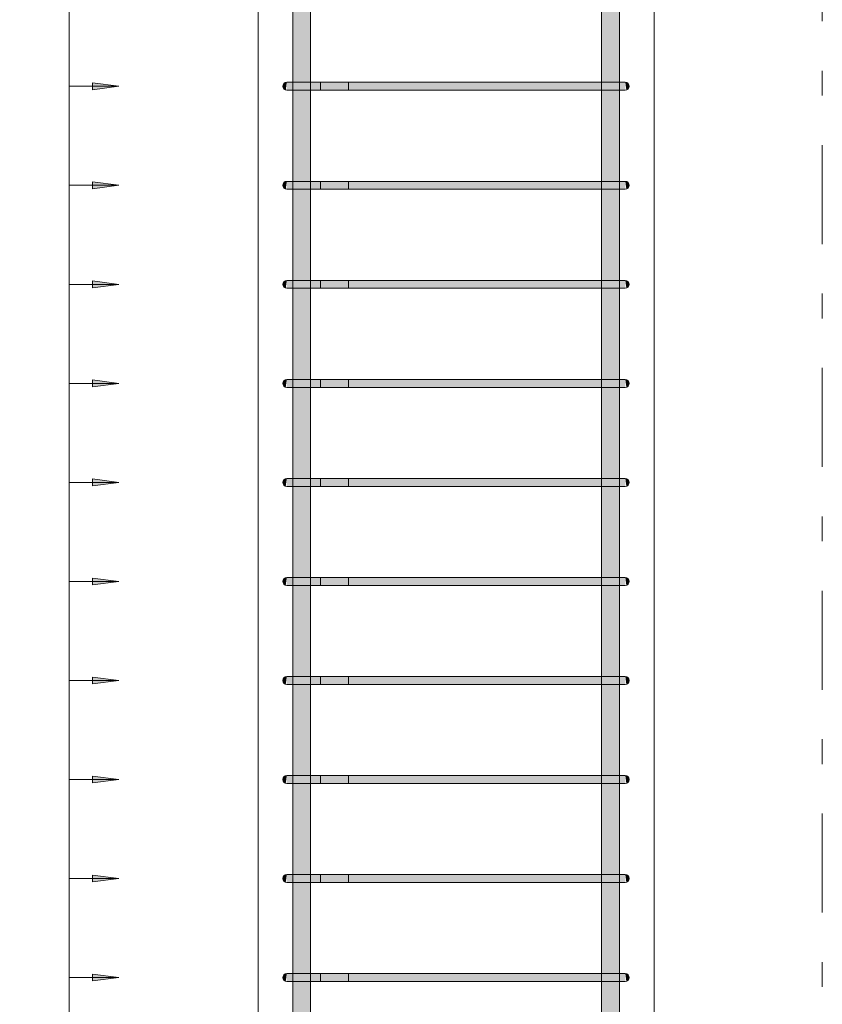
# Model space of a CAD drawing. Header units: millimetres. Extents: x 4307 to 42792, y 1610 to 10025.
# Tile 36 of 256: x 5159 to 5970, y 6693 to 7687. Entities that reach past the tile are written whole.
import ezdxf

# ---------------------------------------------------------------- set-up
doc = ezdxf.new("R2010")
doc.units = ezdxf.units.MM
doc.linetypes.add('Čára osnovy', pattern=[225, 100, -50, 25, -50])
for name, color, linetype, lineweight in [('A-ANNO-DIMS', 211, 'Continuous', 5), ('A-ANNO-DIMS-25', 211, 'Continuous', 5), ('S-COLS', 52, 'Continuous', 9), ('S-GRID', 1, 'Continuous', 5), ('S-RBAR', 171, 'Continuous', 5)]:
    doc.layers.add(name, color=color, linetype=linetype, lineweight=lineweight)
doc.styles.add('ISOCPEUR_2', font='isocpeur.ttf', dxfattribs={"width": 0.8, "height": 50})
doc.dimstyles.new('Výztuž_kusy__řezy__1', dxfattribs={"dimscale": 304.8, "dimtxt": 0.18, "dimasz": 0, "dimexe": 0, "dimexo": 0.0625, "dimgap": 0.082021, "dimtad": 1, "dimdec": 0, "dimzin": 0, "dimdsep": 46, "dimtxsty": 'ISOCPEUR_2', "dimblk1": 'NONE', "dimblk2": 'NONE', "dimsah": 1, "dimcen": 0.09, "dimazin": 0, "dimtfac": 1, "dimtdec": 4, "dimtix": 1, "dimtmove": 0, "dimatfit": 3, "dimfxl": 0.164042, "dimfxlon": 1, "dimtvp": 1, "dimtfill": 1, "dimtolj": 1, "dimtzin": 0, "dimarcsym": 2})

# ---------------------------------------------------------------- blocks, each defined once
blk = doc.blocks.new('DIMBLOCK446-V1')
at = {"layer": 'A-ANNO-DIMS-25'}
for points in [[(5259.19, 7720), (5232.9, 7723.46), (5232.9, 7716.54)], [(5259.19, 7620), (5232.9, 7623.46), (5232.9, 7616.54)]]:
    blk.add_hatch(color=256, dxfattribs=at).paths.add_polyline_path(points)
for p, q in [((5209.19, 7720), (5209.19, 7620)), ((5209.19, 7720), (5209.19, 7720)), ((5209.19, 7720), (5259.19, 7720)), ((5259.19, 7720), (5232.9, 7723.46)), ((5232.9, 7723.46), (5232.9, 7716.54)), ((5232.9, 7716.54), (5259.19, 7720)), ((5209.19, 7620), (5209.19, 7620)), ((5209.19, 7620), (5259.19, 7620)), ((5259.19, 7620), (5232.9, 7623.46)), ((5232.9, 7623.46), (5232.9, 7616.54)), ((5232.9, 7616.54), (5259.19, 7620))]:
    blk.add_line(p, q, dxfattribs=at)
blk = doc.blocks.new('_None')
blk = doc.blocks.new('DIMBLOCK447-V1')
at = {"layer": 'A-ANNO-DIMS-25'}
for points in [[(5259.19, 7620), (5232.9, 7623.46), (5232.9, 7616.54)], [(5259.19, 7520), (5232.9, 7523.46), (5232.9, 7516.54)]]:
    blk.add_hatch(color=256, dxfattribs=at).paths.add_polyline_path(points)
for p, q in [((5209.19, 7620), (5209.19, 7520)), ((5209.19, 7620), (5209.19, 7620)), ((5209.19, 7620), (5259.19, 7620)), ((5259.19, 7620), (5232.9, 7623.46)), ((5232.9, 7623.46), (5232.9, 7616.54)), ((5232.9, 7616.54), (5259.19, 7620)), ((5209.19, 7520), (5209.19, 7520)), ((5209.19, 7520), (5259.19, 7520)), ((5259.19, 7520), (5232.9, 7523.46)), ((5232.9, 7523.46), (5232.9, 7516.54)), ((5232.9, 7516.54), (5259.19, 7520))]:
    blk.add_line(p, q, dxfattribs=at)
blk = doc.blocks.new('DIMBLOCK448-V1')
at = {"layer": 'A-ANNO-DIMS-25'}
for points in [[(5259.19, 7520), (5232.9, 7523.46), (5232.9, 7516.54)], [(5259.19, 7420), (5232.9, 7423.46), (5232.9, 7416.54)]]:
    blk.add_hatch(color=256, dxfattribs=at).paths.add_polyline_path(points)
for p, q in [((5209.19, 7520), (5209.19, 7420)), ((5209.19, 7520), (5209.19, 7520)), ((5209.19, 7520), (5259.19, 7520)), ((5259.19, 7520), (5232.9, 7523.46)), ((5232.9, 7523.46), (5232.9, 7516.54)), ((5232.9, 7516.54), (5259.19, 7520)), ((5209.19, 7420), (5209.19, 7420)), ((5209.19, 7420), (5259.19, 7420)), ((5259.19, 7420), (5232.9, 7423.46)), ((5232.9, 7423.46), (5232.9, 7416.54)), ((5232.9, 7416.54), (5259.19, 7420))]:
    blk.add_line(p, q, dxfattribs=at)
blk = doc.blocks.new('DIMBLOCK449-V1')
at = {"layer": 'A-ANNO-DIMS-25'}
for points in [[(5259.19, 7420), (5232.9, 7423.46), (5232.9, 7416.54)], [(5259.19, 7320), (5232.9, 7323.46), (5232.9, 7316.54)]]:
    blk.add_hatch(color=256, dxfattribs=at).paths.add_polyline_path(points)
for p, q in [((5209.19, 7420), (5209.19, 7320)), ((5209.19, 7420), (5209.19, 7420)), ((5209.19, 7420), (5259.19, 7420)), ((5259.19, 7420), (5232.9, 7423.46)), ((5232.9, 7423.46), (5232.9, 7416.54)), ((5232.9, 7416.54), (5259.19, 7420)), ((5209.19, 7320), (5209.19, 7320)), ((5209.19, 7320), (5259.19, 7320)), ((5259.19, 7320), (5232.9, 7323.46)), ((5232.9, 7323.46), (5232.9, 7316.54)), ((5232.9, 7316.54), (5259.19, 7320))]:
    blk.add_line(p, q, dxfattribs=at)
blk = doc.blocks.new('DIMBLOCK450-V1')
at = {"layer": 'A-ANNO-DIMS-25'}
for points in [[(5259.19, 7320), (5232.9, 7323.46), (5232.9, 7316.54)], [(5259.19, 7220), (5232.9, 7223.46), (5232.9, 7216.54)]]:
    blk.add_hatch(color=256, dxfattribs=at).paths.add_polyline_path(points)
for p, q in [((5209.19, 7320), (5209.19, 7220)), ((5209.19, 7320), (5209.19, 7320)), ((5209.19, 7320), (5259.19, 7320)), ((5259.19, 7320), (5232.9, 7323.46)), ((5232.9, 7323.46), (5232.9, 7316.54)), ((5232.9, 7316.54), (5259.19, 7320)), ((5209.19, 7220), (5209.19, 7220)), ((5209.19, 7220), (5259.19, 7220)), ((5259.19, 7220), (5232.9, 7223.46)), ((5232.9, 7223.46), (5232.9, 7216.54)), ((5232.9, 7216.54), (5259.19, 7220))]:
    blk.add_line(p, q, dxfattribs=at)
blk = doc.blocks.new('DIMBLOCK451-V1')
at = {"layer": 'A-ANNO-DIMS-25'}
for points in [[(5259.19, 7220), (5232.9, 7223.46), (5232.9, 7216.54)], [(5259.19, 7120), (5232.9, 7123.46), (5232.9, 7116.54)]]:
    blk.add_hatch(color=256, dxfattribs=at).paths.add_polyline_path(points)
for p, q in [((5209.19, 7220), (5209.19, 7120)), ((5209.19, 7220), (5209.19, 7220)), ((5209.19, 7220), (5259.19, 7220)), ((5259.19, 7220), (5232.9, 7223.46)), ((5232.9, 7223.46), (5232.9, 7216.54)), ((5232.9, 7216.54), (5259.19, 7220)), ((5209.19, 7120), (5209.19, 7120)), ((5209.19, 7120), (5259.19, 7120)), ((5259.19, 7120), (5232.9, 7123.46)), ((5232.9, 7123.46), (5232.9, 7116.54)), ((5232.9, 7116.54), (5259.19, 7120))]:
    blk.add_line(p, q, dxfattribs=at)
blk = doc.blocks.new('DIMBLOCK452-V1')
at = {"layer": 'A-ANNO-DIMS-25'}
for points in [[(5259.19, 7120), (5232.9, 7123.46), (5232.9, 7116.54)], [(5259.19, 7020), (5232.9, 7023.46), (5232.9, 7016.54)]]:
    blk.add_hatch(color=256, dxfattribs=at).paths.add_polyline_path(points)
for p, q in [((5209.19, 7120), (5209.19, 7020)), ((5209.19, 7120), (5209.19, 7120)), ((5209.19, 7120), (5259.19, 7120)), ((5259.19, 7120), (5232.9, 7123.46)), ((5232.9, 7123.46), (5232.9, 7116.54)), ((5232.9, 7116.54), (5259.19, 7120)), ((5209.19, 7020), (5209.19, 7020)), ((5209.19, 7020), (5259.19, 7020)), ((5259.19, 7020), (5232.9, 7023.46)), ((5232.9, 7023.46), (5232.9, 7016.54)), ((5232.9, 7016.54), (5259.19, 7020))]:
    blk.add_line(p, q, dxfattribs=at)
blk = doc.blocks.new('DIMBLOCK453-V1')
at = {"layer": 'A-ANNO-DIMS-25'}
for points in [[(5259.19, 7020), (5232.9, 7023.46), (5232.9, 7016.54)], [(5259.19, 6920), (5232.9, 6923.46), (5232.9, 6916.54)]]:
    blk.add_hatch(color=256, dxfattribs=at).paths.add_polyline_path(points)
for p, q in [((5209.19, 7020), (5209.19, 6920)), ((5209.19, 7020), (5209.19, 7020)), ((5209.19, 7020), (5259.19, 7020)), ((5259.19, 7020), (5232.9, 7023.46)), ((5232.9, 7023.46), (5232.9, 7016.54)), ((5232.9, 7016.54), (5259.19, 7020)), ((5209.19, 6920), (5209.19, 6920)), ((5209.19, 6920), (5259.19, 6920)), ((5259.19, 6920), (5232.9, 6923.46)), ((5232.9, 6923.46), (5232.9, 6916.54)), ((5232.9, 6916.54), (5259.19, 6920))]:
    blk.add_line(p, q, dxfattribs=at)
blk = doc.blocks.new('DIMBLOCK454-V1')
at = {"layer": 'A-ANNO-DIMS-25'}
for points in [[(5259.19, 6920), (5232.9, 6923.46), (5232.9, 6916.54)], [(5259.19, 6820), (5232.9, 6823.46), (5232.9, 6816.54)]]:
    blk.add_hatch(color=256, dxfattribs=at).paths.add_polyline_path(points)
for p, q in [((5209.19, 6920), (5209.19, 6820)), ((5209.19, 6920), (5209.19, 6920)), ((5209.19, 6920), (5259.19, 6920)), ((5259.19, 6920), (5232.9, 6923.46)), ((5232.9, 6923.46), (5232.9, 6916.54)), ((5232.9, 6916.54), (5259.19, 6920)), ((5259.19, 6820), (5232.9, 6823.46)), ((5232.9, 6823.46), (5232.9, 6816.54)), ((5209.19, 6820), (5209.19, 6820)), ((5209.19, 6820), (5259.19, 6820)), ((5232.9, 6816.54), (5259.19, 6820))]:
    blk.add_line(p, q, dxfattribs=at)
blk = doc.blocks.new('DIMBLOCK455-V1')
at = {"layer": 'A-ANNO-DIMS-25'}
for points in [[(5259.19, 6820), (5232.9, 6823.46), (5232.9, 6816.54)], [(5259.19, 6720), (5232.9, 6723.46), (5232.9, 6716.54)]]:
    blk.add_hatch(color=256, dxfattribs=at).paths.add_polyline_path(points)
for p, q in [((5259.19, 6820), (5232.9, 6823.46)), ((5232.9, 6823.46), (5232.9, 6816.54)), ((5209.19, 6820), (5209.19, 6720)), ((5209.19, 6820), (5209.19, 6820)), ((5209.19, 6820), (5259.19, 6820)), ((5232.9, 6816.54), (5259.19, 6820)), ((5259.19, 6720), (5232.9, 6723.46)), ((5232.9, 6723.46), (5232.9, 6716.54)), ((5209.19, 6720), (5209.19, 6720)), ((5209.19, 6720), (5259.19, 6720)), ((5232.9, 6716.54), (5259.19, 6720))]:
    blk.add_line(p, q, dxfattribs=at)
blk = doc.blocks.new('DIMBLOCK456-V1')
at = {"layer": 'A-ANNO-DIMS-25'}
for points in [[(5259.19, 6720), (5232.9, 6723.46), (5232.9, 6716.54)], [(5259.19, 6620), (5232.9, 6623.46), (5232.9, 6616.54)]]:
    blk.add_hatch(color=256, dxfattribs=at).paths.add_polyline_path(points)
for p, q in [((5259.19, 6720), (5232.9, 6723.46)), ((5232.9, 6723.46), (5232.9, 6716.54)), ((5209.19, 6720), (5209.19, 6620)), ((5209.19, 6720), (5209.19, 6720)), ((5209.19, 6720), (5259.19, 6720)), ((5232.9, 6716.54), (5259.19, 6720)), ((5259.19, 6620), (5232.9, 6623.46)), ((5232.9, 6623.46), (5232.9, 6616.54)), ((5209.19, 6620), (5209.19, 6620)), ((5209.19, 6620), (5259.19, 6620)), ((5232.9, 6616.54), (5259.19, 6620))]:
    blk.add_line(p, q, dxfattribs=at)
blk = doc.blocks.new('DIMBLOCK464-V1')
at = {"layer": 'A-ANNO-DIMS-25'}
for points in [[(5259.19, 8620), (5232.9, 8623.46), (5232.9, 8616.54)], [(5259.19, 8520), (5232.9, 8523.46), (5232.9, 8516.54)], [(5259.19, 8420), (5232.9, 8423.46), (5232.9, 8416.54)], [(5259.19, 8320), (5232.9, 8323.46), (5232.9, 8316.54)], [(5259.19, 8220), (5232.9, 8223.46), (5232.9, 8216.54)], [(5259.19, 8120), (5232.9, 8123.46), (5232.9, 8116.54)], [(5259.19, 8020), (5232.9, 8023.46), (5232.9, 8016.54)], [(5259.19, 7920), (5232.9, 7923.46), (5232.9, 7916.54)], [(5259.19, 7820), (5232.9, 7823.46), (5232.9, 7816.54)], [(5259.19, 7720), (5232.9, 7723.46), (5232.9, 7716.54)], [(5259.19, 7620), (5232.9, 7623.46), (5232.9, 7616.54)], [(5259.19, 7520), (5232.9, 7523.46), (5232.9, 7516.54)], [(5259.19, 7420), (5232.9, 7423.46), (5232.9, 7416.54)], [(5259.19, 7320), (5232.9, 7323.46), (5232.9, 7316.54)], [(5259.19, 7220), (5232.9, 7223.46), (5232.9, 7216.54)], [(5259.19, 7120), (5232.9, 7123.46), (5232.9, 7116.54)], [(5259.19, 7020), (5232.9, 7023.46), (5232.9, 7016.54)], [(5259.19, 6920), (5232.9, 6923.46), (5232.9, 6916.54)], [(5259.19, 6820), (5232.9, 6823.46), (5232.9, 6816.54)], [(5259.19, 6720), (5232.9, 6723.46), (5232.9, 6716.54)], [(5259.19, 6620), (5232.9, 6623.46), (5232.9, 6616.54)], [(5259.19, 6520), (5232.9, 6523.46), (5232.9, 6516.54)], [(5259.19, 6420), (5232.9, 6423.46), (5232.9, 6416.54)], [(5259.19, 6320), (5232.9, 6323.46), (5232.9, 6316.54)], [(5259.19, 6220), (5232.9, 6223.46), (5232.9, 6216.54)], [(5259.19, 6120), (5232.9, 6123.46), (5232.9, 6116.54)], [(5259.19, 6020), (5232.9, 6023.46), (5232.9, 6016.54)], [(5259.19, 5920), (5232.9, 5923.46), (5232.9, 5916.54)]]:
    blk.add_hatch(color=256, dxfattribs=at).paths.add_polyline_path(points)
for p, q in [((5259.19, 8620), (5232.9, 8623.46)), ((5232.9, 8623.46), (5232.9, 8616.54)), ((5209.19, 8620), (5209.19, 5920)), ((5209.19, 8620), (5209.19, 8520)), ((5209.19, 8620), (5209.19, 8620)), ((5209.19, 8620), (5259.19, 8620)), ((5232.9, 8616.54), (5259.19, 8620)), ((5259.19, 8520), (5232.9, 8523.46)), ((5232.9, 8523.46), (5232.9, 8516.54)), ((5209.19, 8520), (5209.19, 8420)), ((5209.19, 8520), (5209.19, 8520)), ((5209.19, 8520), (5259.19, 8520)), ((5232.9, 8516.54), (5259.19, 8520)), ((5259.19, 8420), (5232.9, 8423.46)), ((5232.9, 8423.46), (5232.9, 8416.54)), ((5209.19, 8420), (5209.19, 8320)), ((5209.19, 8420), (5209.19, 8420)), ((5209.19, 8420), (5259.19, 8420)), ((5232.9, 8416.54), (5259.19, 8420)), ((5259.19, 8320), (5232.9, 8323.46)), ((5232.9, 8323.46), (5232.9, 8316.54)), ((5209.19, 8320), (5209.19, 8220)), ((5209.19, 8320), (5209.19, 8320)), ((5209.19, 8320), (5259.19, 8320)), ((5232.9, 8316.54), (5259.19, 8320)), ((5259.19, 8220), (5232.9, 8223.46)), ((5232.9, 8223.46), (5232.9, 8216.54)), ((5209.19, 8220), (5209.19, 8120)), ((5209.19, 8220), (5209.19, 8220)), ((5209.19, 8220), (5259.19, 8220)), ((5232.9, 8216.54), (5259.19, 8220)), ((5259.19, 8120), (5232.9, 8123.46)), ((5232.9, 8123.46), (5232.9, 8116.54)), ((5209.19, 8120), (5209.19, 8020)), ((5209.19, 8120), (5209.19, 8120)), ((5209.19, 8120), (5259.19, 8120)), ((5232.9, 8116.54), (5259.19, 8120)), ((5209.19, 8020), (5209.19, 7920)), ((5209.19, 8020), (5209.19, 8020)), ((5209.19, 8020), (5259.19, 8020)), ((5259.19, 8020), (5232.9, 8023.46)), ((5232.9, 8023.46), (5232.9, 8016.54)), ((5232.9, 8016.54), (5259.19, 8020)), ((5209.19, 7920), (5209.19, 7820)), ((5209.19, 7920), (5209.19, 7920)), ((5209.19, 7920), (5259.19, 7920)), ((5259.19, 7920), (5232.9, 7923.46)), ((5232.9, 7923.46), (5232.9, 7916.54)), ((5232.9, 7916.54), (5259.19, 7920)), ((5209.19, 7820), (5209.19, 7720)), ((5209.19, 7820), (5209.19, 7820)), ((5209.19, 7820), (5259.19, 7820)), ((5259.19, 7820), (5232.9, 7823.46)), ((5232.9, 7823.46), (5232.9, 7816.54)), ((5232.9, 7816.54), (5259.19, 7820)), ((5209.19, 7720), (5209.19, 7620)), ((5209.19, 7720), (5209.19, 7720)), ((5209.19, 7720), (5259.19, 7720)), ((5259.19, 7720), (5232.9, 7723.46)), ((5232.9, 7723.46), (5232.9, 7716.54)), ((5232.9, 7716.54), (5259.19, 7720)), ((5209.19, 7620), (5209.19, 7520)), ((5209.19, 7620), (5209.19, 7620)), ((5209.19, 7620), (5259.19, 7620)), ((5259.19, 7620), (5232.9, 7623.46)), ((5232.9, 7623.46), (5232.9, 7616.54)), ((5232.9, 7616.54), (5259.19, 7620)), ((5209.19, 7520), (5209.19, 7420)), ((5209.19, 7520), (5209.19, 7520)), ((5209.19, 7520), (5259.19, 7520)), ((5259.19, 7520), (5232.9, 7523.46)), ((5232.9, 7523.46), (5232.9, 7516.54)), ((5232.9, 7516.54), (5259.19, 7520)), ((5209.19, 7420), (5209.19, 7320)), ((5209.19, 7420), (5209.19, 7420)), ((5209.19, 7420), (5259.19, 7420)), ((5259.19, 7420), (5232.9, 7423.46)), ((5232.9, 7423.46), (5232.9, 7416.54)), ((5232.9, 7416.54), (5259.19, 7420)), ((5209.19, 7320), (5209.19, 7220)), ((5209.19, 7320), (5209.19, 7320)), ((5209.19, 7320), (5259.19, 7320)), ((5259.19, 7320), (5232.9, 7323.46)), ((5232.9, 7323.46), (5232.9, 7316.54)), ((5232.9, 7316.54), (5259.19, 7320)), ((5209.19, 7220), (5209.19, 7120)), ((5209.19, 7220), (5209.19, 7220)), ((5209.19, 7220), (5259.19, 7220)), ((5259.19, 7220), (5232.9, 7223.46)), ((5232.9, 7223.46), (5232.9, 7216.54)), ((5232.9, 7216.54), (5259.19, 7220)), ((5209.19, 7120), (5209.19, 7020)), ((5209.19, 7120), (5209.19, 7120)), ((5209.19, 7120), (5259.19, 7120)), ((5259.19, 7120), (5232.9, 7123.46)), ((5232.9, 7123.46), (5232.9, 7116.54)), ((5232.9, 7116.54), (5259.19, 7120)), ((5209.19, 7020), (5209.19, 6920)), ((5209.19, 7020), (5209.19, 7020)), ((5209.19, 7020), (5259.19, 7020)), ((5259.19, 7020), (5232.9, 7023.46)), ((5232.9, 7023.46), (5232.9, 7016.54)), ((5232.9, 7016.54), (5259.19, 7020)), ((5209.19, 6920), (5209.19, 6820)), ((5209.19, 6920), (5209.19, 6920)), ((5209.19, 6920), (5259.19, 6920)), ((5259.19, 6920), (5232.9, 6923.46)), ((5232.9, 6923.46), (5232.9, 6916.54)), ((5232.9, 6916.54), (5259.19, 6920)), ((5259.19, 6820), (5232.9, 6823.46)), ((5232.9, 6823.46), (5232.9, 6816.54)), ((5209.19, 6820), (5209.19, 6720)), ((5209.19, 6820), (5209.19, 6820)), ((5209.19, 6820), (5259.19, 6820)), ((5232.9, 6816.54), (5259.19, 6820)), ((5259.19, 6720), (5232.9, 6723.46)), ((5232.9, 6723.46), (5232.9, 6716.54)), ((5209.19, 6720), (5209.19, 6620)), ((5209.19, 6720), (5209.19, 6720)), ((5209.19, 6720), (5259.19, 6720)), ((5232.9, 6716.54), (5259.19, 6720)), ((5259.19, 6620), (5232.9, 6623.46)), ((5232.9, 6623.46), (5232.9, 6616.54)), ((5209.19, 6620), (5209.19, 6520)), ((5209.19, 6620), (5209.19, 6620)), ((5209.19, 6620), (5259.19, 6620)), ((5232.9, 6616.54), (5259.19, 6620)), ((5259.19, 6520), (5232.9, 6523.46)), ((5232.9, 6523.46), (5232.9, 6516.54)), ((5209.19, 6520), (5209.19, 6420)), ((5209.19, 6520), (5209.19, 6520)), ((5209.19, 6520), (5259.19, 6520)), ((5232.9, 6516.54), (5259.19, 6520)), ((5259.19, 6420), (5232.9, 6423.46)), ((5232.9, 6423.46), (5232.9, 6416.54)), ((5209.19, 6420), (5209.19, 6320)), ((5209.19, 6420), (5209.19, 6420)), ((5209.19, 6420), (5259.19, 6420)), ((5232.9, 6416.54), (5259.19, 6420)), ((5259.19, 6320), (5232.9, 6323.46)), ((5232.9, 6323.46), (5232.9, 6316.54)), ((5209.19, 6320), (5209.19, 6220)), ((5209.19, 6320), (5209.19, 6320)), ((5209.19, 6320), (5259.19, 6320)), ((5232.9, 6316.54), (5259.19, 6320)), ((5209.19, 6220), (5209.19, 6120)), ((5209.19, 6220), (5209.19, 6220)), ((5209.19, 6220), (5259.19, 6220)), ((5259.19, 6220), (5232.9, 6223.46)), ((5232.9, 6223.46), (5232.9, 6216.54)), ((5232.9, 6216.54), (5259.19, 6220)), ((5209.19, 6120), (5209.19, 6020)), ((5209.19, 6120), (5209.19, 6120)), ((5209.19, 6120), (5259.19, 6120)), ((5259.19, 6120), (5232.9, 6123.46)), ((5232.9, 6123.46), (5232.9, 6116.54)), ((5232.9, 6116.54), (5259.19, 6120)), ((5209.19, 6020), (5209.19, 5920)), ((5209.19, 6020), (5209.19, 6020)), ((5209.19, 6020), (5259.19, 6020)), ((5259.19, 6020), (5232.9, 6023.46)), ((5232.9, 6023.46), (5232.9, 6016.54)), ((5232.9, 6016.54), (5259.19, 6020)), ((5209.19, 5920), (5209.19, 5920)), ((5209.19, 5920), (5259.19, 5920)), ((5259.19, 5920), (5232.9, 5923.46)), ((5232.9, 5923.46), (5232.9, 5916.54)), ((5232.9, 5916.54), (5259.19, 5920))]:
    blk.add_line(p, q, dxfattribs=at)

msp = doc.modelspace()

# ---------------------------------------------------------------- hatches: boundary and pattern name
at = {"layer": 'S-RBAR'}
h = msp.add_hatch(color=7, dxfattribs=at)
h.paths.add_polyline_path([(5435.05, 5870), (5453.05, 5870), (5452.83, 5916), (5435.05, 5916), (5435.05, 5902.99)])
h.paths.add_polyline_path([(5445.17, 5924), (5453.05, 5924), (5452.83, 6016), (5435.05, 6016), (5435.05, 5924), (5444.85, 5924)])
h.paths.add_polyline_path([(5441.35, 6024), (5453.05, 6024), (5452.83, 6116), (5435.05, 6116), (5435.05, 6024), (5438.1, 6024)])
h.paths.add_polyline_path([(5445.17, 6124), (5453.05, 6124), (5452.83, 6216), (5435.05, 6216), (5435.05, 6124), (5444.85, 6124)])
h.paths.add_polyline_path([(5453.05, 6224), (5452.83, 6316), (5435.05, 6316), (5435.05, 6224), (5452.83, 6224)])
h.paths.add_polyline_path([(5441.35, 6324), (5453.05, 6324), (5452.83, 6416), (5435.05, 6416), (5435.05, 6324), (5438.1, 6324)])
h.paths.add_polyline_path([(5441.35, 6424), (5453.05, 6424), (5452.83, 6516), (5435.05, 6516), (5435.05, 6424), (5438.1, 6424)])
h.paths.add_polyline_path([(5445.17, 6524), (5453.05, 6524), (5452.83, 6616), (5435.05, 6616), (5435.05, 6524), (5444.85, 6524)])
h.paths.add_polyline_path([(5441.35, 6624), (5453.05, 6624), (5452.83, 6716), (5435.05, 6716), (5435.05, 6624), (5438.1, 6624)])
h.paths.add_polyline_path([(5441.35, 6724), (5453.05, 6724), (5452.83, 6816), (5435.05, 6816), (5435.05, 6724), (5438.1, 6724)])
h.paths.add_polyline_path([(5441.35, 6824), (5453.05, 6824), (5452.83, 6916), (5435.05, 6916), (5435.05, 6824), (5438.1, 6824)])
h.paths.add_polyline_path([(5441.35, 6924), (5453.05, 6924), (5452.83, 7016), (5435.05, 7016), (5435.05, 6924), (5438.1, 6924)])
h.paths.add_polyline_path([(5452.83, 7024), (5453.05, 7024), (5452.83, 7116), (5435.05, 7116), (5435.05, 7024), (5449, 7024)])
h.paths.add_polyline_path([(5441.35, 7124), (5453.05, 7124), (5452.83, 7216), (5435.05, 7216), (5435.05, 7124), (5438.1, 7124)])
h.paths.add_polyline_path([(5453.05, 7224), (5452.83, 7316), (5435.05, 7316), (5435.05, 7224), (5452.83, 7224)])
h.paths.add_polyline_path([(5452.83, 7324), (5453.05, 7324), (5452.83, 7416), (5435.05, 7416), (5435.05, 7324), (5449, 7324)])
h.paths.add_polyline_path([(5441.35, 7424), (5453.05, 7424), (5452.83, 7516), (5435.05, 7516), (5435.05, 7424), (5438.1, 7424)])
h.paths.add_polyline_path([(5441.35, 7524), (5453.05, 7524), (5452.83, 7616), (5435.05, 7616), (5435.05, 7524), (5438.1, 7524)])
h.paths.add_polyline_path([(5444.85, 7624), (5453.05, 7624), (5452.83, 7716), (5435.05, 7716), (5435.05, 7624), (5441.35, 7624)])
h.paths.add_polyline_path([(5445.17, 7724), (5453.05, 7724), (5452.83, 7816), (5435.05, 7816), (5435.05, 7724), (5444.85, 7724)])
h.paths.add_polyline_path([(5452.83, 7824), (5453.05, 7824), (5452.83, 7916), (5435.05, 7916), (5435.05, 7824), (5449, 7824)])
h.paths.add_polyline_path([(5452.83, 7924), (5453.05, 7924), (5452.83, 8016), (5435.05, 8016), (5435.05, 7924), (5449, 7924)])
h.paths.add_polyline_path([(5441.35, 8024), (5453.05, 8024), (5452.83, 8116), (5435.05, 8116), (5435.05, 8024), (5438.1, 8024)])
h.paths.add_polyline_path([(5445.17, 8124), (5453.05, 8124), (5452.83, 8216), (5435.05, 8216), (5435.05, 8124), (5444.85, 8124)])
h.paths.add_polyline_path([(5441.35, 8224), (5453.05, 8224), (5452.83, 8316), (5435.05, 8316), (5435.05, 8224), (5438.1, 8224)])
h.paths.add_polyline_path([(5445.17, 8324), (5453.05, 8324), (5452.83, 8416), (5435.05, 8416), (5435.05, 8324), (5444.85, 8324)])
h.paths.add_polyline_path([(5444.85, 8424), (5453.05, 8424), (5452.83, 8516), (5435.05, 8516), (5435.05, 8424), (5441.35, 8424)])
h.paths.add_polyline_path([(5445.17, 8524), (5453.05, 8524), (5452.83, 8616), (5435.05, 8616), (5435.05, 8524), (5444.85, 8524)])
h.paths.add_polyline_path([(5449, 8624), (5453.05, 8624), (5452.83, 8660), (5435.05, 8660), (5435.05, 8624), (5445.17, 8624)])
h = msp.add_hatch(color=7, dxfattribs=at)
h.paths.add_polyline_path([(5746.95, 5870), (5764.95, 5870), (5764.95, 5916), (5746.95, 5916), (5746.95, 5902.99)])
h.paths.add_polyline_path([(5761.9, 5924), (5764.95, 5924), (5764.95, 6016), (5746.95, 6016), (5746.95, 5924), (5758.65, 5924)])
h.paths.add_polyline_path([(5761.9, 6024), (5764.95, 6024), (5764.95, 6116), (5746.95, 6116), (5746.95, 6024), (5758.65, 6024)])
h.paths.add_polyline_path([(5761.9, 6124), (5764.95, 6124), (5764.95, 6216), (5746.95, 6216), (5746.95, 6124), (5758.65, 6124)])
h.paths.add_polyline_path([(5746.95, 6224), (5764.95, 6224), (5764.95, 6316), (5746.95, 6316), (5746.95, 6275.01)])
h.paths.add_polyline_path([(5761.9, 6324), (5764.95, 6324), (5764.95, 6416), (5746.95, 6416), (5746.95, 6324), (5758.65, 6324)])
h.paths.add_polyline_path([(5761.9, 6424), (5764.95, 6424), (5764.95, 6516), (5746.95, 6516), (5746.95, 6424), (5758.65, 6424)])
h.paths.add_polyline_path([(5761.9, 6524), (5764.95, 6524), (5764.95, 6616), (5746.95, 6616), (5746.95, 6524), (5758.65, 6524)])
h.paths.add_polyline_path([(5761.9, 6624), (5764.95, 6624), (5764.95, 6716), (5746.95, 6716), (5746.95, 6624), (5758.65, 6624)])
h.paths.add_polyline_path([(5761.9, 6724), (5764.95, 6724), (5764.95, 6816), (5746.95, 6816), (5746.95, 6724), (5758.65, 6724)])
h.paths.add_polyline_path([(5761.9, 6824), (5764.95, 6824), (5764.95, 6916), (5746.95, 6916), (5746.95, 6824), (5758.65, 6824)])
h.paths.add_polyline_path([(5761.9, 6924), (5764.95, 6924), (5764.95, 7016), (5746.95, 7016), (5746.95, 6924), (5758.65, 6924)])
h.paths.add_polyline_path([(5746.95, 7024), (5764.95, 7024), (5764.95, 7116), (5746.95, 7116), (5746.95, 7072.19)])
h.paths.add_polyline_path([(5758.65, 7124), (5764.95, 7124), (5764.95, 7216), (5746.95, 7216), (5746.95, 7124), (5754.83, 7124)])
h.paths.add_polyline_path([(5751, 7224), (5764.95, 7224), (5764.95, 7316), (5746.95, 7316), (5746.95, 7224)])
h.paths.add_polyline_path([(5751, 7324), (5764.95, 7324), (5764.95, 7416), (5746.95, 7416), (5746.95, 7324)])
h.paths.add_polyline_path([(5761.9, 7424), (5764.95, 7424), (5764.95, 7516), (5746.95, 7516), (5746.95, 7424), (5758.65, 7424)])
h.paths.add_polyline_path([(5758.65, 7524), (5764.95, 7524), (5764.95, 7616), (5746.95, 7616), (5746.95, 7524), (5754.83, 7524)])
h.paths.add_polyline_path([(5761.9, 7624), (5764.95, 7624), (5764.95, 7716), (5746.95, 7716), (5746.95, 7624), (5758.65, 7624)])
h.paths.add_polyline_path([(5761.9, 7724), (5764.95, 7724), (5764.95, 7816), (5746.95, 7816), (5746.95, 7724), (5758.65, 7724)])
h.paths.add_polyline_path([(5751, 7824), (5764.95, 7824), (5764.95, 7916), (5746.95, 7916), (5746.95, 7824)])
h.paths.add_polyline_path([(5751, 7924), (5764.95, 7924), (5764.95, 8016), (5746.95, 8016), (5746.95, 7924)])
h.paths.add_polyline_path([(5761.9, 8024), (5764.95, 8024), (5764.95, 8116), (5746.95, 8116), (5746.95, 8024), (5758.65, 8024)])
h.paths.add_polyline_path([(5761.9, 8124), (5764.95, 8124), (5764.95, 8216), (5746.95, 8216), (5746.95, 8124), (5758.65, 8124)])
h.paths.add_polyline_path([(5761.9, 8224), (5764.95, 8224), (5764.95, 8316), (5746.95, 8316), (5746.95, 8224), (5758.65, 8224)])
h.paths.add_polyline_path([(5761.9, 8324), (5764.95, 8324), (5764.95, 8416), (5746.95, 8416), (5746.95, 8324), (5758.65, 8324)])
h.paths.add_polyline_path([(5758.65, 8424), (5764.95, 8424), (5764.95, 8516), (5746.95, 8516), (5746.95, 8424), (5754.83, 8424)])
h.paths.add_polyline_path([(5761.9, 8524), (5764.95, 8524), (5764.95, 8616), (5746.95, 8616), (5746.95, 8524), (5758.65, 8524)])
h.paths.add_polyline_path([(5754.83, 8624), (5764.95, 8624), (5764.95, 8660), (5746.95, 8660), (5746.95, 8624), (5751, 8624)])
for points in [[(5427.96, 7616.14), (5429, 7624), (5427, 7623.46), (5425.54, 7622), (5425, 7620), (5425.54, 7618), (5427.42, 7616.36)], [(5445.17, 7616), (5449, 7616), (5449, 7624), (5429, 7624), (5429, 7616), (5444.85, 7616)], [(5741.56, 7616), (5751, 7616), (5751, 7624), (5449, 7624), (5449, 7616), (5663.02, 7616)], [(5769.48, 7616), (5771, 7616.14), (5771, 7624), (5751, 7624), (5751, 7616), (5767.31, 7616)], [(5772.04, 7616.14), (5773, 7616.54), (5774.46, 7618), (5775, 7620), (5774.46, 7622), (5773, 7623.46), (5771, 7624), (5771.66, 7618.96)], [(5427.96, 7516.14), (5429, 7524), (5427, 7523.46), (5425.54, 7522), (5425, 7520), (5425.54, 7518), (5427.42, 7516.36)], [(5445.17, 7516), (5449, 7516), (5449, 7524), (5429, 7524), (5429, 7516), (5444.85, 7516)], [(5741.56, 7516), (5751, 7516), (5751, 7524), (5449, 7524), (5449, 7516), (5663.02, 7516)], [(5769.48, 7516), (5771, 7516.14), (5771, 7524), (5751, 7524), (5751, 7516), (5767.31, 7516)], [(5772.04, 7516.14), (5773, 7516.54), (5774.46, 7518), (5775, 7520), (5774.46, 7522), (5773, 7523.46), (5771, 7524), (5771.66, 7518.96)], [(5427.96, 7416.14), (5429, 7424), (5427, 7423.46), (5425.54, 7422), (5425, 7420), (5425.54, 7418), (5427.42, 7416.36)], [(5445.17, 7416), (5449, 7416), (5449, 7424), (5429, 7424), (5429, 7416), (5444.85, 7416)], [(5741.56, 7416), (5751, 7416), (5751, 7424), (5449, 7424), (5449, 7416), (5663.02, 7416)], [(5769.48, 7416), (5771, 7416.14), (5771, 7424), (5751, 7424), (5751, 7416), (5767.31, 7416)], [(5772.04, 7416.14), (5773, 7416.54), (5774.46, 7418), (5775, 7420), (5774.46, 7422), (5773, 7423.46), (5771, 7424), (5771.66, 7418.96)], [(5427.96, 7316.14), (5429, 7324), (5427, 7323.46), (5425.54, 7322), (5425, 7320), (5425.54, 7318), (5427.42, 7316.36)], [(5445.17, 7316), (5449, 7316), (5449, 7324), (5429, 7324), (5429, 7316), (5444.85, 7316)], [(5741.56, 7316), (5751, 7316), (5751, 7324), (5449, 7324), (5449, 7316), (5663.02, 7316)], [(5769.48, 7316), (5771, 7316.14), (5771, 7324), (5751, 7324), (5751, 7316), (5767.31, 7316)], [(5772.04, 7316.14), (5773, 7316.54), (5774.46, 7318), (5775, 7320), (5774.46, 7322), (5773, 7323.46), (5771, 7324), (5771.66, 7318.96)], [(5427.96, 7216.14), (5429, 7224), (5427, 7223.46), (5425.54, 7222), (5425, 7220), (5425.54, 7218), (5427.42, 7216.36)], [(5445.17, 7216), (5449, 7216), (5449, 7224), (5429, 7224), (5429, 7216), (5444.85, 7216)], [(5741.56, 7216), (5751, 7216), (5751, 7224), (5449, 7224), (5449, 7216), (5663.02, 7216)], [(5769.48, 7216), (5771, 7216.14), (5771, 7224), (5751, 7224), (5751, 7216), (5767.31, 7216)], [(5772.04, 7216.14), (5773, 7216.54), (5774.46, 7218), (5775, 7220), (5774.46, 7222), (5773, 7223.46), (5771, 7224), (5771.66, 7218.96)], [(5427.96, 7116.14), (5429, 7124), (5427, 7123.46), (5425.54, 7122), (5425, 7120), (5425.54, 7118), (5427.42, 7116.36)], [(5445.17, 7116), (5449, 7116), (5449, 7124), (5429, 7124), (5429, 7116), (5444.85, 7116)], [(5741.56, 7116), (5751, 7116), (5751, 7124), (5449, 7124), (5449, 7116), (5663.02, 7116)], [(5769.48, 7116), (5771, 7116.14), (5771, 7124), (5751, 7124), (5751, 7116), (5767.31, 7116)], [(5772.04, 7116.14), (5773, 7116.54), (5774.46, 7118), (5775, 7120), (5774.46, 7122), (5773, 7123.46), (5771, 7124), (5771.66, 7118.96)], [(5427.96, 7016.14), (5429, 7024), (5427, 7023.46), (5425.54, 7022), (5425, 7020), (5425.54, 7018), (5427.42, 7016.36)], [(5445.17, 7016), (5449, 7016), (5449, 7024), (5429, 7024), (5429, 7016), (5444.85, 7016)], [(5505.96, 7016), (5751, 7016), (5751, 7024), (5449, 7024), (5449, 7016), (5466.69, 7016)], [(5751, 7016), (5771, 7016.14), (5771, 7024), (5751, 7024), (5751, 7019.04)], [(5772.04, 7016.14), (5773, 7016.54), (5774.46, 7018), (5775, 7020), (5774.46, 7022), (5773, 7023.46), (5771, 7024), (5771.66, 7018.96)], [(5427.96, 6916.14), (5429, 6924), (5427, 6923.46), (5425.54, 6922), (5425, 6920), (5425.54, 6918), (5427.42, 6916.36)], [(5445.17, 6916), (5449, 6916), (5449, 6924), (5429, 6924), (5429, 6916), (5444.85, 6916)], [(5741.56, 6916), (5751, 6916), (5751, 6924), (5449, 6924), (5449, 6916), (5663.02, 6916)], [(5769.48, 6916), (5771, 6916.14), (5771, 6924), (5751, 6924), (5751, 6916), (5767.31, 6916)], [(5772.04, 6916.14), (5773, 6916.54), (5774.46, 6918), (5775, 6920), (5774.46, 6922), (5773, 6923.46), (5771, 6924), (5771.66, 6918.96)], [(5427.96, 6816.14), (5429, 6824), (5427, 6823.46), (5425.54, 6822), (5425, 6820), (5425.54, 6818), (5427.42, 6816.36)], [(5445.17, 6816), (5449, 6816), (5449, 6824), (5429, 6824), (5429, 6816), (5444.85, 6816)], [(5741.56, 6816), (5751, 6816), (5751, 6824), (5449, 6824), (5449, 6816), (5663.02, 6816)], [(5769.48, 6816), (5771, 6816.14), (5771, 6824), (5751, 6824), (5751, 6816), (5767.31, 6816)], [(5772.04, 6816.14), (5773, 6816.54), (5774.46, 6818), (5775, 6820), (5774.46, 6822), (5773, 6823.46), (5771, 6824), (5771.66, 6818.96)], [(5427.96, 6716.14), (5429, 6724), (5427, 6723.46), (5425.54, 6722), (5425, 6720), (5425.54, 6718), (5427.42, 6716.36)], [(5445.17, 6716), (5449, 6716), (5449, 6724), (5429, 6724), (5429, 6716), (5444.85, 6716)], [(5741.56, 6716), (5751, 6716), (5751, 6724), (5449, 6724), (5449, 6716), (5663.02, 6716)], [(5769.48, 6716), (5771, 6716.14), (5771, 6724), (5751, 6724), (5751, 6716), (5767.31, 6716)], [(5772.04, 6716.14), (5773, 6716.54), (5774.46, 6718), (5775, 6720), (5774.46, 6722), (5773, 6723.46), (5771, 6724), (5771.66, 6718.96)]]:
    msp.add_hatch(color=7, dxfattribs=at).paths.add_polyline_path(points)

# ---------------------------------------------------------------- linework, layer by layer
at = {"layer": 'S-COLS'}
for p, q in [((5400, 8920), (5400, 5870)), ((5400, 8670), (5400, 5870)), ((5800, 8670), (5800, 5870)), ((5800, 5870), (5800, 8670))]:
    msp.add_line(p, q, dxfattribs=at)
at = {"layer": 'S-GRID', "linetype": 'Čára osnovy', "lineweight": 9}
msp.add_line((5970, 2060.61), (5970, 9495.06), dxfattribs=at)
at = {"layer": 'S-RBAR'}
for p, q in [((5435.05, 5870), (5435.05, 8660)), ((5435.05, 5870), (5435.05, 8660)), ((5453.05, 5870), (5453.05, 8660)), ((5453.05, 5870), (5453.05, 8660)), ((5746.95, 5870), (5746.95, 8660)), ((5746.95, 5870), (5746.95, 8660)), ((5764.95, 5870), (5764.95, 8660)), ((5764.95, 5870), (5764.95, 8660)), ((5434.86, 7624), (5429, 7624)), ((5449, 7624), (5429, 7624)), ((5449, 7624), (5429, 7624)), ((5463.14, 7624), (5429, 7624)), ((5434.86, 7616), (5429, 7616)), ((5449, 7616), (5429, 7616)), ((5463.14, 7616), (5429, 7616)), ((5463.14, 7624), (5434.86, 7624)), ((5463.14, 7616), (5434.86, 7616)), ((5449, 7616), (5434.86, 7616)), ((5449, 7624), (5751, 7624)), ((5751, 7624), (5449, 7624)), ((5449, 7616), (5751, 7616)), ((5751, 7616), (5449, 7616)), ((5463.14, 7624), (5463.14, 7616)), ((5463.14, 7624), (5491.43, 7624)), ((5463.14, 7616), (5491.43, 7616)), ((5491.43, 7616), (5491.43, 7624)), ((5771, 7624), (5751, 7624)), ((5771, 7624), (5751, 7624)), ((5771, 7616), (5751, 7616)), ((5771, 7616), (5751, 7616)), ((5434.86, 7524), (5429, 7524)), ((5449, 7524), (5429, 7524)), ((5449, 7524), (5429, 7524)), ((5463.14, 7524), (5429, 7524)), ((5463.14, 7524), (5434.86, 7524)), ((5449, 7524), (5751, 7524)), ((5751, 7524), (5449, 7524)), ((5463.14, 7524), (5463.14, 7516)), ((5463.14, 7524), (5491.43, 7524)), ((5491.43, 7516), (5491.43, 7524)), ((5771, 7524), (5751, 7524)), ((5771, 7524), (5751, 7524)), ((5434.86, 7516), (5429, 7516)), ((5449, 7516), (5429, 7516)), ((5463.14, 7516), (5429, 7516)), ((5463.14, 7516), (5434.86, 7516)), ((5449, 7516), (5434.86, 7516)), ((5449, 7516), (5751, 7516)), ((5751, 7516), (5449, 7516)), ((5463.14, 7516), (5491.43, 7516)), ((5771, 7516), (5751, 7516)), ((5771, 7516), (5751, 7516)), ((5434.86, 7424), (5429, 7424)), ((5449, 7424), (5429, 7424)), ((5449, 7424), (5429, 7424)), ((5463.14, 7424), (5429, 7424)), ((5463.14, 7424), (5434.86, 7424)), ((5449, 7424), (5751, 7424)), ((5751, 7424), (5449, 7424)), ((5463.14, 7424), (5463.14, 7416)), ((5463.14, 7424), (5491.43, 7424)), ((5491.43, 7416), (5491.43, 7424)), ((5771, 7424), (5751, 7424)), ((5771, 7424), (5751, 7424)), ((5434.86, 7416), (5429, 7416)), ((5449, 7416), (5429, 7416)), ((5463.14, 7416), (5429, 7416)), ((5463.14, 7416), (5434.86, 7416)), ((5449, 7416), (5434.86, 7416)), ((5449, 7416), (5751, 7416)), ((5751, 7416), (5449, 7416)), ((5463.14, 7416), (5491.43, 7416)), ((5771, 7416), (5751, 7416)), ((5771, 7416), (5751, 7416)), ((5434.86, 7324), (5429, 7324)), ((5449, 7324), (5429, 7324)), ((5449, 7324), (5429, 7324)), ((5463.14, 7324), (5429, 7324)), ((5463.14, 7324), (5434.86, 7324)), ((5449, 7324), (5751, 7324)), ((5751, 7324), (5449, 7324)), ((5463.14, 7324), (5463.14, 7316)), ((5463.14, 7324), (5491.43, 7324)), ((5491.43, 7316), (5491.43, 7324)), ((5771, 7324), (5751, 7324)), ((5771, 7324), (5751, 7324)), ((5434.86, 7316), (5429, 7316)), ((5449, 7316), (5429, 7316)), ((5463.14, 7316), (5429, 7316)), ((5463.14, 7316), (5434.86, 7316)), ((5449, 7316), (5434.86, 7316)), ((5449, 7316), (5751, 7316)), ((5751, 7316), (5449, 7316)), ((5463.14, 7316), (5491.43, 7316)), ((5771, 7316), (5751, 7316)), ((5771, 7316), (5751, 7316)), ((5434.86, 7224), (5429, 7224)), ((5449, 7224), (5429, 7224)), ((5449, 7224), (5429, 7224)), ((5463.14, 7224), (5429, 7224)), ((5463.14, 7224), (5434.86, 7224)), ((5449, 7224), (5751, 7224)), ((5751, 7224), (5449, 7224)), ((5463.14, 7224), (5463.14, 7216)), ((5463.14, 7224), (5491.43, 7224)), ((5491.43, 7216), (5491.43, 7224)), ((5771, 7224), (5751, 7224)), ((5771, 7224), (5751, 7224)), ((5434.86, 7216), (5429, 7216)), ((5449, 7216), (5429, 7216)), ((5463.14, 7216), (5429, 7216)), ((5463.14, 7216), (5434.86, 7216)), ((5449, 7216), (5434.86, 7216)), ((5449, 7216), (5751, 7216)), ((5751, 7216), (5449, 7216)), ((5463.14, 7216), (5491.43, 7216)), ((5771, 7216), (5751, 7216)), ((5771, 7216), (5751, 7216)), ((5434.86, 7124), (5429, 7124)), ((5449, 7124), (5429, 7124)), ((5449, 7124), (5429, 7124)), ((5463.14, 7124), (5429, 7124)), ((5463.14, 7124), (5434.86, 7124)), ((5449, 7124), (5751, 7124)), ((5751, 7124), (5449, 7124)), ((5463.14, 7124), (5463.14, 7116)), ((5463.14, 7124), (5491.43, 7124)), ((5491.43, 7116), (5491.43, 7124)), ((5771, 7124), (5751, 7124)), ((5771, 7124), (5751, 7124)), ((5434.86, 7116), (5429, 7116)), ((5449, 7116), (5429, 7116)), ((5463.14, 7116), (5429, 7116)), ((5463.14, 7116), (5434.86, 7116)), ((5449, 7116), (5434.86, 7116)), ((5449, 7116), (5751, 7116)), ((5751, 7116), (5449, 7116)), ((5463.14, 7116), (5491.43, 7116)), ((5771, 7116), (5751, 7116)), ((5771, 7116), (5751, 7116)), ((5434.86, 7024), (5429, 7024)), ((5449, 7024), (5429, 7024)), ((5449, 7024), (5429, 7024)), ((5463.14, 7024), (5429, 7024)), ((5463.14, 7024), (5434.86, 7024)), ((5449, 7024), (5751, 7024)), ((5751, 7024), (5449, 7024)), ((5463.14, 7024), (5463.14, 7016)), ((5463.14, 7024), (5491.43, 7024)), ((5491.43, 7016), (5491.43, 7024)), ((5771, 7024), (5751, 7024)), ((5771, 7024), (5751, 7024)), ((5434.86, 7016), (5429, 7016)), ((5449, 7016), (5429, 7016)), ((5463.14, 7016), (5429, 7016)), ((5463.14, 7016), (5434.86, 7016)), ((5449, 7016), (5434.86, 7016)), ((5449, 7016), (5751, 7016)), ((5751, 7016), (5449, 7016)), ((5463.14, 7016), (5491.43, 7016)), ((5771, 7016), (5751, 7016)), ((5771, 7016), (5751, 7016)), ((5434.86, 6924), (5429, 6924)), ((5449, 6924), (5429, 6924)), ((5449, 6924), (5429, 6924)), ((5463.14, 6924), (5429, 6924)), ((5463.14, 6924), (5434.86, 6924)), ((5449, 6924), (5751, 6924)), ((5751, 6924), (5449, 6924)), ((5463.14, 6924), (5463.14, 6916)), ((5463.14, 6924), (5491.43, 6924)), ((5491.43, 6916), (5491.43, 6924)), ((5771, 6924), (5751, 6924)), ((5771, 6924), (5751, 6924)), ((5434.86, 6916), (5429, 6916)), ((5449, 6916), (5429, 6916)), ((5463.14, 6916), (5429, 6916)), ((5463.14, 6916), (5434.86, 6916)), ((5449, 6916), (5434.86, 6916)), ((5449, 6916), (5751, 6916)), ((5751, 6916), (5449, 6916)), ((5463.14, 6916), (5491.43, 6916)), ((5771, 6916), (5751, 6916)), ((5771, 6916), (5751, 6916)), ((5434.86, 6824), (5429, 6824)), ((5449, 6824), (5429, 6824)), ((5449, 6824), (5429, 6824)), ((5463.14, 6824), (5429, 6824)), ((5463.14, 6824), (5434.86, 6824)), ((5449, 6824), (5751, 6824)), ((5751, 6824), (5449, 6824)), ((5463.14, 6824), (5463.14, 6816)), ((5463.14, 6824), (5491.43, 6824)), ((5491.43, 6816), (5491.43, 6824)), ((5771, 6824), (5751, 6824)), ((5771, 6824), (5751, 6824)), ((5434.86, 6816), (5429, 6816)), ((5449, 6816), (5429, 6816)), ((5463.14, 6816), (5429, 6816)), ((5463.14, 6816), (5434.86, 6816)), ((5449, 6816), (5434.86, 6816)), ((5449, 6816), (5751, 6816)), ((5751, 6816), (5449, 6816)), ((5463.14, 6816), (5491.43, 6816)), ((5771, 6816), (5751, 6816)), ((5771, 6816), (5751, 6816)), ((5434.86, 6724), (5429, 6724)), ((5449, 6724), (5429, 6724)), ((5449, 6724), (5429, 6724)), ((5463.14, 6724), (5429, 6724)), ((5463.14, 6724), (5434.86, 6724)), ((5449, 6724), (5751, 6724)), ((5751, 6724), (5449, 6724)), ((5463.14, 6724), (5463.14, 6716)), ((5463.14, 6724), (5491.43, 6724)), ((5491.43, 6716), (5491.43, 6724)), ((5771, 6724), (5751, 6724)), ((5771, 6724), (5751, 6724)), ((5434.86, 6716), (5429, 6716)), ((5449, 6716), (5429, 6716)), ((5463.14, 6716), (5429, 6716)), ((5463.14, 6716), (5434.86, 6716)), ((5449, 6716), (5434.86, 6716)), ((5449, 6716), (5751, 6716)), ((5751, 6716), (5449, 6716)), ((5463.14, 6716), (5491.43, 6716)), ((5771, 6716), (5751, 6716)), ((5771, 6716), (5751, 6716))]:
    msp.add_line(p, q, dxfattribs=at)
for centre, start, end in [((5429, 7620), 90, 270), ((5429, 7620), 90, 270), ((5429, 7620), 90, 270), ((5771, 7620), 270, 90), ((5771, 7620), 270, 90), ((5429, 7520), 90, 270), ((5429, 7520), 90, 270), ((5429, 7520), 90, 270), ((5771, 7520), 270, 90), ((5771, 7520), 270, 90), ((5429, 7420), 90, 270), ((5429, 7420), 90, 270), ((5429, 7420), 90, 270), ((5771, 7420), 270, 90), ((5771, 7420), 270, 90), ((5429, 7320), 90, 270), ((5429, 7320), 90, 270), ((5429, 7320), 90, 270), ((5771, 7320), 270, 90), ((5771, 7320), 270, 90), ((5429, 7220), 90, 270), ((5429, 7220), 90, 270), ((5429, 7220), 90, 270), ((5771, 7220), 270, 90), ((5771, 7220), 270, 90), ((5429, 7120), 90, 270), ((5429, 7120), 90, 270), ((5429, 7120), 90, 270), ((5771, 7120), 270, 90), ((5771, 7120), 270, 90), ((5429, 7020), 90, 270), ((5429, 7020), 90, 270), ((5429, 7020), 90, 270), ((5771, 7020), 270, 90), ((5771, 7020), 270, 90), ((5429, 6920), 90, 270), ((5429, 6920), 90, 270), ((5429, 6920), 90, 270), ((5771, 6920), 270, 90), ((5771, 6920), 270, 90), ((5429, 6820), 90, 270), ((5429, 6820), 90, 270), ((5429, 6820), 90, 270), ((5771, 6820), 270, 90), ((5771, 6820), 270, 90), ((5429, 6720), 90, 270), ((5429, 6720), 90, 270), ((5429, 6720), 90, 270), ((5771, 6720), 270, 90), ((5771, 6720), 270, 90)]:
    msp.add_arc(centre, 4, start, end, dxfattribs=at)

# ---------------------------------------------------------------- dimensions: what is measured, and where the dimension line sits
at = {"layer": 'A-ANNO-DIMS'}
for base, p1, p2, text, override, picture, middle in [((5209.19, 5920), (5259.19, 8620), (5259.19, 5920), '100 2700', {"dimpost": '<>', "dimblk1": 'None', "dimblk2": 'None', "dimsah": 1, "dimfxl": 2700}, 'DIMBLOCK464-V1', (5159.17, 7270)), ((5209.19, 7620), (5259.19, 7720), (5259.19, 7620), ' ', {"dimpost": '<>', "dimfxl": 100}, 'DIMBLOCK446-V1', (5209.19, 7670)), ((5209.19, 7520), (5259.19, 7620), (5259.19, 7520), ' ', {"dimpost": '<>', "dimfxl": 100}, 'DIMBLOCK447-V1', (5209.19, 7570)), ((5209.19, 7420), (5259.19, 7520), (5259.19, 7420), ' ', {"dimpost": '<>', "dimfxl": 100}, 'DIMBLOCK448-V1', (5209.19, 7470)), ((5209.19, 7320), (5259.19, 7420), (5259.19, 7320), ' ', {"dimpost": '<>', "dimfxl": 100}, 'DIMBLOCK449-V1', (5209.19, 7370)), ((5209.19, 7220), (5259.19, 7320), (5259.19, 7220), ' ', {"dimpost": '<>', "dimfxl": 100}, 'DIMBLOCK450-V1', (5209.19, 7270)), ((5209.19, 7120), (5259.19, 7220), (5259.19, 7120), ' ', {"dimpost": '<>', "dimfxl": 100}, 'DIMBLOCK451-V1', (5209.19, 7170)), ((5209.19, 7020), (5259.19, 7120), (5259.19, 7020), ' ', {"dimpost": '<>', "dimfxl": 100}, 'DIMBLOCK452-V1', (5209.19, 7070)), ((5209.19, 6920), (5259.19, 7020), (5259.19, 6920), ' ', {"dimpost": '<>', "dimfxl": 100}, 'DIMBLOCK453-V1', (5209.19, 6970)), ((5209.19, 6820), (5259.19, 6920), (5259.19, 6820), ' ', {"dimpost": '<>', "dimfxl": 100}, 'DIMBLOCK454-V1', (5209.19, 6870)), ((5209.19, 6720), (5259.19, 6820), (5259.19, 6720), ' ', {"dimpost": '<>', "dimfxl": 100}, 'DIMBLOCK455-V1', (5209.19, 6770)), ((5209.19, 6620), (5259.19, 6720), (5259.19, 6620), ' ', {"dimpost": '<>', "dimfxl": 100}, 'DIMBLOCK456-V1', (5209.19, 6670))]:
    dim = msp.add_linear_dim(base=base, p1=p1, p2=p2, angle=90, text=text, dimstyle='Výztuž_kusy__řezy__1', override=override, dxfattribs=at)
    dim.commit()
    dim.dimension.update_dxf_attribs({"geometry": picture, "text_midpoint": middle})

doc.saveas('drawing.dxf')
